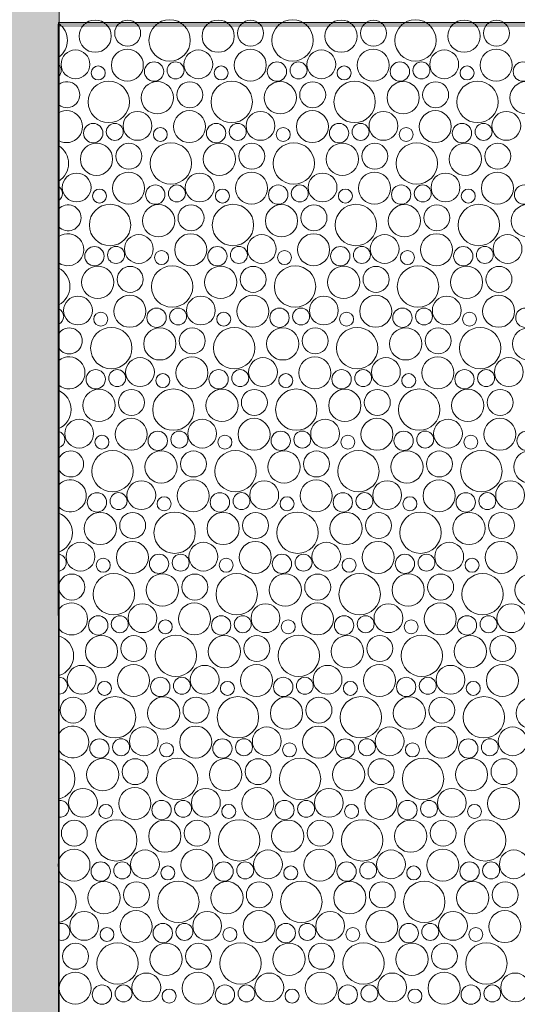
# Model space of a CAD drawing. Header units: metres. Extents: x -167 to 338, y -186 to 508.
# Tile 117 of 256: x 66.55 to 68.02, y 19.35 to 22.26. Entities that reach past the tile are written whole.
import ezdxf
from ezdxf.enums import TextEntityAlignment as Align

# ---------------------------------------------------------------- set-up
doc = ezdxf.new("R2010")
doc.units = ezdxf.units.M
doc.header["$MEASUREMENT"] = 0
doc.linetypes.add('Öffnungslinie Tür Fenster', pattern=[0.23, 0.15, -0.08])
for name, color, linetype in [('60 Gelände 2D Übersicht', 7, 'Continuous'), ('60 Stellplätze', 7, 'Continuous'), ('94 Genehmigungsplanung Bemaßung', 7, 'Continuous')]:
    doc.layers.add(name, color=color, linetype=linetype)
doc.styles.add('ERSTELLTER_STIL_1', font='arial.ttf')
doc.styles.add('ERSTELLTER_STIL_2', font='arial.ttf')
doc.dimstyles.new('ERSTELLTER_STIL__2', dxfattribs={"dimtxt": 0.25, "dimasz": 0.19, "dimexe": 0.18, "dimexo": 0.1, "dimgap": 0, "dimtad": 1, "dimzin": 0, "dimdsep": 46, "dimtxsty": 'ERSTELLTER_STIL_1', "dimblk": 'ARROWHEAD_6', "dimblk1": 'ARROWHEAD_6', "dimblk2": 'ARROWHEAD_6', "dimcen": 0.09, "dimclrd": 7, "dimclre": 7, "dimclrt": 7, "dimazin": 0, "dimtfac": 1, "dimtdec": 4, "dimtmove": 0, "dimatfit": 3, "dimfxl": 1, "dimtolj": 1, "dimtzin": 0, "dimarcsym": 0})

# ---------------------------------------------------------------- blocks, each defined once
blk = doc.blocks.new('*X45', base_point=(27236.1321, 33357.279))
at = {"layer": '60 Gelände 2D Übersicht', "color": 9, "linetype": 'Continuous', "lineweight": 18}
for centre, radius in [((66.7718, 22.2136), 0.0477), ((66.8679, 22.2224), 0.0384), ((66.992, 22.2011), 0.0612), ((67.1356, 22.2136), 0.0477), ((67.2316, 22.2224), 0.0384), ((67.3557, 22.2011), 0.0612), ((67.4993, 22.2136), 0.0477), ((67.5953, 22.2224), 0.0384), ((67.7194, 22.2011), 0.0612), ((67.863, 22.2136), 0.0477), ((67.959, 22.2224), 0.0384), ((66.7134, 22.1302), 0.0426), ((66.8669, 22.128), 0.0473), ((67.0771, 22.1302), 0.0426), ((67.2306, 22.128), 0.0473), ((67.4408, 22.1302), 0.0426), ((67.5943, 22.128), 0.0473), ((67.8045, 22.1302), 0.0426), ((67.958, 22.128), 0.0473), ((66.9459, 22.1089), 0.0286), ((67.0097, 22.1125), 0.0251), ((67.3096, 22.1089), 0.0286), ((67.3734, 22.1125), 0.0251), ((67.6733, 22.1089), 0.0286), ((67.7371, 22.1125), 0.0251), ((68.037, 22.1089), 0.0286), ((66.7808, 22.1048), 0.0207), ((67.1445, 22.1048), 0.0207), ((67.5082, 22.1048), 0.0207), ((67.8719, 22.1048), 0.0207), ((66.812, 22.0191), 0.0612), ((66.9556, 22.0316), 0.0477), ((67.0516, 22.0404), 0.0384), ((67.1757, 22.0191), 0.0612), ((67.3193, 22.0316), 0.0477), ((67.4153, 22.0404), 0.0384), ((67.5394, 22.0191), 0.0612), ((67.683, 22.0316), 0.0477), ((67.779, 22.0404), 0.0384), ((67.9031, 22.0191), 0.0612), ((68.0467, 22.0316), 0.0477), ((66.8971, 21.9482), 0.0426), ((67.0506, 21.946), 0.0473), ((67.2608, 21.9482), 0.0426), ((67.4143, 21.946), 0.0473), ((67.6245, 21.9482), 0.0426), ((67.778, 21.946), 0.0473), ((67.9882, 21.9482), 0.0426), ((66.7659, 21.9269), 0.0286), ((66.8297, 21.9305), 0.0251), ((66.9645, 21.9228), 0.0207), ((67.1296, 21.9269), 0.0286), ((67.1934, 21.9305), 0.0251), ((67.3282, 21.9228), 0.0207), ((67.4933, 21.9269), 0.0286), ((67.5571, 21.9305), 0.0251), ((67.6919, 21.9228), 0.0207), ((67.857, 21.9269), 0.0286), ((67.9208, 21.9305), 0.0251), ((66.9957, 21.8371), 0.0612), ((67.3594, 21.8371), 0.0612), ((67.7231, 21.8371), 0.0612), ((66.7756, 21.8496), 0.0477), ((66.8716, 21.8584), 0.0384), ((67.1393, 21.8496), 0.0477), ((67.2353, 21.8584), 0.0384), ((67.503, 21.8496), 0.0477), ((67.599, 21.8584), 0.0384), ((67.8667, 21.8496), 0.0477), ((67.9627, 21.8584), 0.0384), ((66.8706, 21.764), 0.0473), ((67.2343, 21.764), 0.0473), ((67.598, 21.764), 0.0473), ((67.9617, 21.764), 0.0473), ((66.7171, 21.7662), 0.0426), ((67.0808, 21.7662), 0.0426), ((67.4445, 21.7662), 0.0426), ((67.8082, 21.7662), 0.0426), ((66.7845, 21.7408), 0.0207), ((66.9496, 21.7449), 0.0286), ((67.0134, 21.7485), 0.0251), ((67.1482, 21.7408), 0.0207), ((67.3133, 21.7449), 0.0286), ((67.3771, 21.7485), 0.0251), ((67.5119, 21.7408), 0.0207), ((67.677, 21.7449), 0.0286), ((67.7408, 21.7485), 0.0251), ((67.8756, 21.7408), 0.0207), ((68.0407, 21.7449), 0.0286), ((66.8157, 21.6551), 0.0612), ((66.9593, 21.6676), 0.0477), ((67.0553, 21.6764), 0.0384), ((67.1794, 21.6551), 0.0612), ((67.323, 21.6676), 0.0477), ((67.419, 21.6764), 0.0384), ((67.5431, 21.6551), 0.0612), ((67.6867, 21.6676), 0.0477), ((67.7827, 21.6764), 0.0384), ((67.9068, 21.6551), 0.0612), ((68.0504, 21.6676), 0.0477), ((66.9008, 21.5842), 0.0426), ((67.0543, 21.582), 0.0473), ((67.2645, 21.5842), 0.0426), ((67.418, 21.582), 0.0473), ((67.6282, 21.5842), 0.0426), ((67.7817, 21.582), 0.0473), ((67.9919, 21.5842), 0.0426), ((66.7696, 21.5629), 0.0286), ((66.8334, 21.5665), 0.0251), ((66.9682, 21.5588), 0.0207), ((67.1333, 21.5629), 0.0286), ((67.1971, 21.5665), 0.0251), ((67.3319, 21.5588), 0.0207), ((67.497, 21.5629), 0.0286), ((67.5608, 21.5665), 0.0251), ((67.6956, 21.5588), 0.0207), ((67.8607, 21.5629), 0.0286), ((67.9246, 21.5665), 0.0251), ((66.7793, 21.4856), 0.0477), ((66.8753, 21.4944), 0.0384), ((66.9994, 21.4731), 0.0612), ((67.143, 21.4856), 0.0477), ((67.239, 21.4944), 0.0384), ((67.3631, 21.4731), 0.0612), ((67.5067, 21.4856), 0.0477), ((67.6027, 21.4944), 0.0384), ((67.7268, 21.4731), 0.0612), ((67.8704, 21.4856), 0.0477), ((67.9664, 21.4944), 0.0384), ((66.7208, 21.4022), 0.0426), ((66.8743, 21.4), 0.0473), ((67.0845, 21.4022), 0.0426), ((67.238, 21.4), 0.0473), ((67.4482, 21.4022), 0.0426), ((67.6017, 21.4), 0.0473), ((67.8119, 21.4022), 0.0426), ((67.9654, 21.4), 0.0473), ((66.9533, 21.3809), 0.0286), ((67.0171, 21.3845), 0.0251), ((67.317, 21.3809), 0.0286), ((67.3808, 21.3845), 0.0251), ((67.6807, 21.3809), 0.0286), ((67.7446, 21.3845), 0.0251), ((68.0444, 21.3809), 0.0286), ((66.7882, 21.3768), 0.0207), ((67.1519, 21.3768), 0.0207), ((67.5156, 21.3768), 0.0207), ((67.8793, 21.3768), 0.0207), ((66.8194, 21.2911), 0.0612), ((66.963, 21.3036), 0.0477), ((67.059, 21.3124), 0.0384), ((67.1831, 21.2911), 0.0612), ((67.3267, 21.3036), 0.0477), ((67.4227, 21.3124), 0.0384), ((67.5468, 21.2911), 0.0612), ((67.6904, 21.3036), 0.0477), ((67.7864, 21.3124), 0.0384), ((67.9105, 21.2911), 0.0612), ((68.0541, 21.3036), 0.0477), ((66.9045, 21.2202), 0.0426), ((67.058, 21.218), 0.0473), ((67.2682, 21.2202), 0.0426), ((67.4217, 21.218), 0.0473), ((67.6319, 21.2202), 0.0426), ((67.7854, 21.218), 0.0473), ((67.9956, 21.2202), 0.0426), ((66.7733, 21.1989), 0.0286), ((66.8371, 21.2025), 0.0251), ((66.9719, 21.1948), 0.0207), ((67.137, 21.1989), 0.0286), ((67.2008, 21.2025), 0.0251), ((67.3356, 21.1948), 0.0207), ((67.5007, 21.1989), 0.0286), ((67.5646, 21.2025), 0.0251), ((67.6993, 21.1948), 0.0207), ((67.8644, 21.1989), 0.0286), ((67.9283, 21.2025), 0.0251), ((67.0031, 21.1091), 0.0612), ((67.3668, 21.1091), 0.0612), ((67.7305, 21.1091), 0.0612), ((66.783, 21.1216), 0.0477), ((66.879, 21.1304), 0.0384), ((67.1467, 21.1216), 0.0477), ((67.2427, 21.1304), 0.0384), ((67.5104, 21.1216), 0.0477), ((67.6064, 21.1304), 0.0384), ((67.8741, 21.1216), 0.0477), ((67.9701, 21.1304), 0.0384), ((66.878, 21.0361), 0.0473), ((67.2417, 21.0361), 0.0473), ((67.6054, 21.0361), 0.0473), ((67.9691, 21.0361), 0.0473), ((66.7245, 21.0382), 0.0426), ((67.0882, 21.0382), 0.0426), ((67.4519, 21.0382), 0.0426), ((67.8156, 21.0382), 0.0426), ((66.7919, 21.0128), 0.0207), ((66.957, 21.0169), 0.0286), ((67.0208, 21.0205), 0.0251), ((67.1556, 21.0128), 0.0207), ((67.3207, 21.0169), 0.0286), ((67.3846, 21.0205), 0.0251), ((67.5193, 21.0128), 0.0207), ((67.6844, 21.0169), 0.0286), ((67.7483, 21.0205), 0.0251), ((67.883, 21.0128), 0.0207), ((68.0481, 21.0169), 0.0286), ((66.8231, 20.9271), 0.0612), ((66.9667, 20.9396), 0.0477), ((67.0627, 20.9484), 0.0384), ((67.1868, 20.9271), 0.0612), ((67.3304, 20.9396), 0.0477), ((67.4264, 20.9484), 0.0384), ((67.5505, 20.9271), 0.0612), ((67.6941, 20.9396), 0.0477), ((67.7901, 20.9484), 0.0384), ((67.9142, 20.9271), 0.0612), ((68.0578, 20.9396), 0.0477), ((66.9082, 20.8562), 0.0426), ((67.0617, 20.8541), 0.0473), ((67.2719, 20.8562), 0.0426), ((67.4254, 20.8541), 0.0473), ((67.6356, 20.8562), 0.0426), ((67.7891, 20.8541), 0.0473), ((67.9993, 20.8562), 0.0426), ((66.777, 20.8349), 0.0286), ((66.8408, 20.8385), 0.0251), ((66.9756, 20.8308), 0.0207), ((67.1407, 20.8349), 0.0286), ((67.2046, 20.8385), 0.0251), ((67.3393, 20.8308), 0.0207), ((67.5044, 20.8349), 0.0286), ((67.5683, 20.8385), 0.0251), ((67.703, 20.8308), 0.0207), ((67.8681, 20.8349), 0.0286), ((67.932, 20.8385), 0.0251), ((66.7867, 20.7576), 0.0477), ((66.8827, 20.7664), 0.0384), ((67.0068, 20.7451), 0.0612), ((67.1504, 20.7576), 0.0477), ((67.2464, 20.7664), 0.0384), ((67.3705, 20.7451), 0.0612), ((67.5141, 20.7576), 0.0477), ((67.6101, 20.7664), 0.0384), ((67.7342, 20.7451), 0.0612), ((67.8778, 20.7576), 0.0477), ((67.9738, 20.7664), 0.0384), ((66.7282, 20.6742), 0.0426), ((66.8817, 20.6721), 0.0473), ((67.0919, 20.6742), 0.0426), ((67.2454, 20.6721), 0.0473), ((67.4556, 20.6742), 0.0426), ((67.6091, 20.6721), 0.0473), ((67.8193, 20.6742), 0.0426), ((67.9728, 20.6721), 0.0473), ((66.9607, 20.653), 0.0286), ((67.0246, 20.6565), 0.0251), ((67.3244, 20.653), 0.0286), ((67.3883, 20.6565), 0.0251), ((67.6881, 20.653), 0.0286), ((67.752, 20.6565), 0.0251), ((66.7956, 20.6488), 0.0207), ((67.1593, 20.6488), 0.0207), ((67.523, 20.6488), 0.0207), ((67.8867, 20.6488), 0.0207), ((66.7027, 20.5844), 0.0384), ((66.8268, 20.5631), 0.0612), ((66.9704, 20.5756), 0.0477), ((67.0664, 20.5844), 0.0384), ((67.1905, 20.5631), 0.0612), ((67.3341, 20.5756), 0.0477), ((67.4301, 20.5844), 0.0384), ((67.5542, 20.5631), 0.0612), ((67.6978, 20.5756), 0.0477), ((67.7938, 20.5844), 0.0384), ((67.9179, 20.5631), 0.0612), ((68.0615, 20.5756), 0.0477), ((66.9119, 20.4922), 0.0426), ((67.0654, 20.4901), 0.0473), ((67.2756, 20.4922), 0.0426), ((67.4291, 20.4901), 0.0473), ((67.6393, 20.4922), 0.0426), ((67.7928, 20.4901), 0.0473), ((68.003, 20.4922), 0.0426), ((66.7807, 20.471), 0.0286), ((66.8446, 20.4745), 0.0251), ((66.9793, 20.4668), 0.0207), ((67.1444, 20.471), 0.0286), ((67.2083, 20.4745), 0.0251), ((67.343, 20.4668), 0.0207), ((67.5081, 20.471), 0.0286), ((67.572, 20.4745), 0.0251), ((67.7067, 20.4668), 0.0207), ((67.8718, 20.471), 0.0286), ((67.9357, 20.4745), 0.0251), ((67.0105, 20.3812), 0.0612), ((67.3742, 20.3812), 0.0612), ((67.7379, 20.3812), 0.0612), ((66.7904, 20.3936), 0.0477), ((66.8864, 20.4024), 0.0384), ((67.1541, 20.3936), 0.0477), ((67.2501, 20.4024), 0.0384), ((67.5178, 20.3936), 0.0477), ((67.6138, 20.4024), 0.0384), ((67.8815, 20.3936), 0.0477), ((67.9775, 20.4024), 0.0384), ((66.8854, 20.3081), 0.0473), ((67.2491, 20.3081), 0.0473), ((67.6128, 20.3081), 0.0473), ((67.9765, 20.3081), 0.0473), ((66.7319, 20.3102), 0.0426), ((67.0956, 20.3102), 0.0426), ((67.4593, 20.3102), 0.0426), ((67.823, 20.3102), 0.0426), ((66.7993, 20.2848), 0.0207), ((66.9644, 20.289), 0.0286), ((67.0283, 20.2925), 0.0251), ((67.163, 20.2848), 0.0207), ((67.3281, 20.289), 0.0286), ((67.392, 20.2925), 0.0251), ((67.5267, 20.2848), 0.0207), ((67.6918, 20.289), 0.0286), ((67.7557, 20.2925), 0.0251), ((67.8904, 20.2848), 0.0207), ((66.7064, 20.2204), 0.0384), ((66.8305, 20.1992), 0.0612), ((66.9741, 20.2116), 0.0477), ((67.0701, 20.2204), 0.0384), ((67.1942, 20.1992), 0.0612), ((67.3378, 20.2116), 0.0477), ((67.4338, 20.2204), 0.0384), ((67.5579, 20.1992), 0.0612), ((67.7015, 20.2116), 0.0477), ((67.7975, 20.2204), 0.0384), ((67.9217, 20.1992), 0.0612), ((68.0652, 20.2116), 0.0477), ((66.9156, 20.1282), 0.0426), ((67.0691, 20.1261), 0.0473), ((67.2793, 20.1282), 0.0426), ((67.4328, 20.1261), 0.0473), ((67.643, 20.1282), 0.0426), ((67.7965, 20.1261), 0.0473), ((68.0068, 20.1282), 0.0426), ((66.7844, 20.107), 0.0286), ((66.8483, 20.1105), 0.0251), ((66.983, 20.1028), 0.0207), ((67.1481, 20.107), 0.0286), ((67.212, 20.1105), 0.0251), ((67.3467, 20.1028), 0.0207), ((67.5118, 20.107), 0.0286), ((67.5757, 20.1105), 0.0251), ((67.7104, 20.1028), 0.0207), ((67.8756, 20.107), 0.0286), ((67.9394, 20.1105), 0.0251), ((66.7941, 20.0296), 0.0477), ((66.8901, 20.0384), 0.0384), ((67.0142, 20.0172), 0.0612), ((67.1578, 20.0296), 0.0477), ((67.2538, 20.0384), 0.0384), ((67.3779, 20.0172), 0.0612), ((67.5215, 20.0296), 0.0477), ((67.6175, 20.0384), 0.0384), ((67.7417, 20.0172), 0.0612), ((67.8852, 20.0296), 0.0477), ((67.9813, 20.0384), 0.0384), ((66.7356, 19.9462), 0.0426), ((66.8891, 19.9441), 0.0473), ((67.0993, 19.9462), 0.0426), ((67.2528, 19.9441), 0.0473), ((67.463, 19.9462), 0.0426), ((67.6165, 19.9441), 0.0473), ((67.8268, 19.9462), 0.0426), ((67.9802, 19.9441), 0.0473), ((66.9681, 19.925), 0.0286), ((67.032, 19.9285), 0.0251), ((67.3318, 19.925), 0.0286), ((67.3957, 19.9285), 0.0251), ((67.6956, 19.925), 0.0286), ((67.7594, 19.9285), 0.0251), ((66.803, 19.9208), 0.0207), ((67.1667, 19.9208), 0.0207), ((67.5304, 19.9208), 0.0207), ((67.8941, 19.9208), 0.0207), ((66.7101, 19.8564), 0.0384), ((66.8342, 19.8352), 0.0612), ((66.9778, 19.8476), 0.0477), ((67.0738, 19.8564), 0.0384), ((67.1979, 19.8352), 0.0612), ((67.3415, 19.8476), 0.0477), ((67.4375, 19.8564), 0.0384), ((67.5617, 19.8352), 0.0612), ((67.7052, 19.8476), 0.0477), ((67.8013, 19.8564), 0.0384), ((67.9254, 19.8352), 0.0612), ((66.7091, 19.7621), 0.0473), ((66.9193, 19.7642), 0.0426), ((67.0728, 19.7621), 0.0473), ((67.283, 19.7642), 0.0426), ((67.4365, 19.7621), 0.0473), ((67.6468, 19.7642), 0.0426), ((67.8002, 19.7621), 0.0473), ((68.0105, 19.7642), 0.0426), ((66.7881, 19.743), 0.0286), ((66.852, 19.7465), 0.0251), ((66.9867, 19.7388), 0.0207), ((67.1518, 19.743), 0.0286), ((67.2157, 19.7465), 0.0251), ((67.3504, 19.7388), 0.0207), ((67.5156, 19.743), 0.0286), ((67.5794, 19.7465), 0.0251), ((67.7141, 19.7388), 0.0207), ((67.8793, 19.743), 0.0286), ((67.9431, 19.7465), 0.0251), ((67.0179, 19.6532), 0.0612), ((67.3817, 19.6532), 0.0612), ((67.7454, 19.6532), 0.0612), ((66.7978, 19.6656), 0.0477), ((66.8938, 19.6744), 0.0384), ((67.1615, 19.6656), 0.0477), ((67.2575, 19.6744), 0.0384), ((67.5252, 19.6656), 0.0477), ((67.6213, 19.6744), 0.0384), ((67.8889, 19.6656), 0.0477), ((67.985, 19.6744), 0.0384), ((66.8928, 19.5801), 0.0473), ((67.2565, 19.5801), 0.0473), ((67.6202, 19.5801), 0.0473), ((67.9839, 19.5801), 0.0473), ((66.7393, 19.5822), 0.0426), ((67.103, 19.5822), 0.0426), ((67.4668, 19.5822), 0.0426), ((67.8305, 19.5822), 0.0426), ((66.8067, 19.5568), 0.0207), ((66.9718, 19.561), 0.0286), ((67.0357, 19.5645), 0.0251), ((67.1704, 19.5568), 0.0207), ((67.3356, 19.561), 0.0286), ((67.3994, 19.5645), 0.0251), ((67.5341, 19.5568), 0.0207), ((67.6993, 19.561), 0.0286), ((67.7631, 19.5645), 0.0251), ((67.8978, 19.5568), 0.0207), ((66.7138, 19.4924), 0.0384), ((66.8379, 19.4712), 0.0612), ((66.9815, 19.4836), 0.0477), ((67.0775, 19.4924), 0.0384), ((67.2017, 19.4712), 0.0612), ((67.3452, 19.4836), 0.0477), ((67.4413, 19.4924), 0.0384), ((67.5654, 19.4712), 0.0612), ((67.7089, 19.4836), 0.0477), ((67.805, 19.4924), 0.0384), ((67.9291, 19.4712), 0.0612), ((66.7128, 19.3981), 0.0473), ((66.923, 19.4003), 0.0426), ((67.0765, 19.3981), 0.0473), ((67.2868, 19.4003), 0.0426), ((67.4402, 19.3981), 0.0473), ((67.6505, 19.4003), 0.0426), ((67.8039, 19.3981), 0.0473), ((68.0142, 19.4003), 0.0426), ((66.7918, 19.379), 0.0286), ((66.8557, 19.3825), 0.0251), ((66.9904, 19.3748), 0.0207), ((67.1556, 19.379), 0.0286), ((67.2194, 19.3825), 0.0251), ((67.3541, 19.3748), 0.0207), ((67.5193, 19.379), 0.0286), ((67.5831, 19.3825), 0.0251), ((67.7178, 19.3748), 0.0207), ((67.883, 19.379), 0.0286), ((67.9468, 19.3825), 0.0251)]:
    blk.add_circle(centre, radius, dxfattribs=at)
for centre, radius, start, end in [((66.6283, 22.2011), 0.0612, 305.4343, 54.5657), ((66.646, 22.1125), 0.0251, 315.096, 44.904), ((66.6879, 22.0404), 0.0384, 231.0541, 128.9459), ((66.6869, 21.946), 0.0473, 240.7856, 119.2144), ((66.632, 21.8371), 0.0612, 301.2786, 58.7214), ((66.6497, 21.7485), 0.0251, 304.085, 55.915), ((66.6916, 21.6764), 0.0384, 223.5102, 136.4898), ((66.6906, 21.582), 0.0473, 235.497, 124.503), ((66.6357, 21.4731), 0.0612, 297.2988, 62.7012), ((66.6534, 21.3845), 0.0251, 294.3653, 65.6347), ((66.6953, 21.3124), 0.0384, 214.7229, 145.2771), ((66.6943, 21.218), 0.0473, 229.8478, 130.1522), ((66.6394, 21.1091), 0.0612, 293.457, 66.543), ((66.6571, 21.0205), 0.0251, 285.3482, 74.6518), ((66.699, 20.9484), 0.0384, 203.2805, 156.7195), ((66.698, 20.8541), 0.0473, 223.6815, 136.3185), ((66.6431, 20.7451), 0.0612, 289.7241, 70.2759), ((66.6608, 20.6565), 0.0251, 276.7083, 83.2917), ((66.7017, 20.4901), 0.0473, 216.7206, 143.2794), ((66.6468, 20.3812), 0.0612, 286.0766, 73.9234), ((66.6646, 20.2925), 0.0251, 268.2205, 91.7795), ((66.7054, 20.1261), 0.0473, 208.366, 151.634), ((66.6505, 20.0172), 0.0612, 282.4949, 77.5051), ((66.6683, 19.9285), 0.0251, 259.693, 100.307), ((66.6542, 19.6532), 0.0612, 278.9622, 81.0378), ((66.672, 19.5645), 0.0251, 250.9259, 109.0741)]:
    blk.add_arc(centre, radius, start, end, dxfattribs=at)
blk = doc.blocks.new('Parkplätze Linienzug 27')
at = {"layer": '60 Stellplätze', "color": 7, "linetype": 'Continuous', "lineweight": 13, "flags": 128}
blk.add_lwpolyline([(10.5, 0), (10.5, 5.5), (7, 5.5), (7, 0)], close=True, dxfattribs=at)
blk = doc.blocks.new('*D535', base_point=(27236.1321, 33357.279))
at = {"layer": '94 Genehmigungsplanung Bemaßung', "color": 7, "linetype": 'Continuous', "lineweight": 13}
for p, q in [((78.3117, 22.3491), (78.5117, 22.1491)), ((78.5992, 22.2491), (78.2242, 22.2491)), ((78.4117, 18.7491), (78.4117, 22.2491)), ((78.3117, 18.8491), (78.5117, 18.6491)), ((78.5992, 18.7491), (78.2242, 18.7491)), ((78.4117, 18.5991), (78.4117, 18.7491))]:
    blk.add_line(p, q, dxfattribs=at)
at = {"layer": '94 Genehmigungsplanung Bemaßung', "color": 7, "lineweight": 13, "insert": (78.3617, 20.1655), "char_height": 0.25, "attachment_point": 7, "rotation": 90, "style": 'ERSTELLTER_STIL_1'}
blk.add_mtext('\\A1;{\\pql;\\fArial|b0|i0|c0|p0;\\W1.000000;3,50}', dxfattribs=at)
blk = doc.blocks.new('ARROWHEAD_6')
at = {"color": 0, "linetype": 'Continuous', "lineweight": 0}
for p, q in [((-0.5, -0.5), (0.5, 0.5)), ((0, 0), (-1, 0))]:
    blk.add_line(p, q, dxfattribs=at)
blk = doc.blocks.new('Parkplätze 27')
at = {"layer": '60 Stellplätze', "color": 7, "linetype": 'Continuous', "lineweight": 13, "flags": 128}
blk.add_lwpolyline([(2.745, 0), (2.755, 0), (2.755, 5.4989), (2.745, 5.4989)], close=True, dxfattribs=at)
at = {"layer": '60 Stellplätze', "color": 7, "linetype": 'Continuous', "lineweight": 13, "style": 'ERSTELLTER_STIL_2'}
for tag, p in [('num_start_0', (0.4, 0.4171)), ('num_start_1', (3.15, 0.4171)), ('num_start_2', (5.9, 0.4146)), ('num_start_3', (8.65, 0.4171)), ('num_start_4', (11.4, 0.4146)), ('num_start_5', (14.15, 0.4146))]:
    blk.add_attdef(tag, text='', height=0.3, dxfattribs=at).set_placement(p, align=Align.MIDDLE_CENTER)

msp = doc.modelspace()

# ---------------------------------------------------------------- hatches: boundary and pattern name
at = {"layer": '60 Gelände 2D Übersicht', "linetype": 'Continuous', "lineweight": 18}
h = msp.add_hatch(dxfattribs=at)
h.set_pattern_fill('Mörtel_0001', color=8, style=0, pattern_type=2)
h.set_pattern_definition([(45, (27236.1321, 33357.62905), (-0.11136931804, 0.11136931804), [0, -0.105, 0, -0.1575]), (110, (27236.4821, 33357.62905), (0.1480015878, 0.0538681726), [0, -0.077, 0, -0.133])])
h.paths.add_polyline_path([(58.1615, 45.7496), (66.6638, 45.7501), (66.663, 37.5001), (77.6619, 37.5142), (77.6627, 45.7491), (84.1676, 45.7491), (84.1668, 37.4991), (95.1657, 37.4991), (95.1665, 45.7491), (101.6703, 45.7491), (101.6703, 14.5263), (95.1658, 14.3351), (95.1689, 36.0142), (84.17, 36.0153), (84.1681, 14.0509), (77.6707, 13.994), (77.6638, 36.0132), (66.6649, 35.9991), (66.6638, 13.8829), (59.5867, 13.8829), (59.5867, 23.1797), (59.5867, 37.3459), (58.1625, 37.3459), (58.1625, 28.2047)])

# ---------------------------------------------------------------- linework, layer by layer
at = {"layer": '60 Stellplätze', "color": 7, "linetype": 'Continuous', "lineweight": 13}
msp.add_line((66.6657, 18.7482), (66.6649, 35.9991), dxfattribs=at)

# ---------------------------------------------------------------- block references
at = {"layer": '60 Gelände 2D Übersicht', "color": 9, "linetype": 'Öffnungslinie Tür Fenster', "lineweight": 18}
msp.add_blockref('*X45', (27236.1321, 33357.279), dxfattribs=at)
at = {"layer": '60 Stellplätze', "color": 7, "linetype": 'Continuous', "lineweight": 13, "rotation": 89.9945255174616}
msp.add_blockref('Parkplätze 27', (72.1622, 19.4986), dxfattribs=at)
at = {"layer": '60 Stellplätze', "color": 7, "linetype": 'Continuous', "lineweight": 13, "xscale": -0.9999999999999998, "rotation": 90.0054744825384}
msp.add_blockref('Parkplätze Linienzug 27', (72.1618, 29.2497), dxfattribs=at)

# ---------------------------------------------------------------- texts
at = {"layer": '94 Genehmigungsplanung Bemaßung', "color": 7, "lineweight": 13, "insert": (66.0625, 18.8082), "char_height": 0.2, "attachment_point": 7, "style": 'ERSTELLTER_STIL_1'}
msp.add_mtext('\\A1;{\\pql;\\fArial|b0|i0|c0|p0;\\W1.000000;-0,18\\fArial|b0|i0|c0|p0;\\W1.000000;\\A1{\\H.66x;\\S5^  ;}}', dxfattribs=at)

# ---------------------------------------------------------------- dimensions: what is measured, and where the dimension line sits
at = {"layer": '94 Genehmigungsplanung Bemaßung', "color": 7, "linetype": 'Continuous', "lineweight": 13}
dim = msp.add_linear_dim(base=(78.4117, 22.2491), p1=(66.6628, 18.7491), p2=(72.1625, 22.2491), angle=90, dimstyle='ERSTELLTER_STIL__2', dxfattribs=at)
dim.commit()
dim.dimension.update_dxf_attribs({"geometry": '*D535', "text_midpoint": (78.2367, 20.4891), "dimtype": 160, "text_rotation": 90})

doc.saveas('drawing.dxf')
